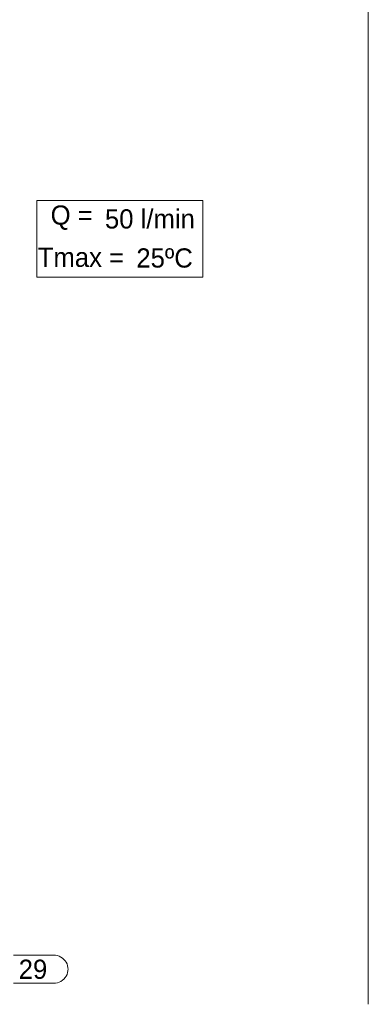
# Model space of a CAD drawing. Header units: millimetres. Extents: x 0 to 203, y 0 to 47.
# Tile 49 of 196: x 35.8 to 37.94, y 7.09 to 13.15. Entities that reach past the tile are written whole.
import ezdxf

# ---------------------------------------------------------------- set-up
doc = ezdxf.new("R2010")
doc.units = ezdxf.units.MM
doc.layers.add('PDF_Geomertry', color=7, linetype='Continuous')
doc.layers.add('PDF_Text', color=7, linetype='Continuous')
doc.styles.add('PDF Arial', font='txt')

msp = doc.modelspace()

# ---------------------------------------------------------------- linework, layer by layer
at = {"layer": 'PDF_Geomertry', "lineweight": 15}
for points in [[(37.9438, 7.0943), (37.9438, 21.9938), (23.339, 21.9938), (23.339, 24.4257)], [(35.7613, 7.3965), (36.0085, 7.3965), (36.0085, 7.3965), (36.0201, 7.3957), (36.0313, 7.3937), (36.0424, 7.3901), (36.0529, 7.3846), (36.0626, 7.3785), (36.071, 7.3707), (36.0785, 7.3624), (36.0849, 7.3526), (36.0904, 7.3424), (36.0938, 7.3312), (36.096, 7.3201), (36.0974, 7.3082), (36.0974, 7.3124), (36.096, 7.3007), (36.0938, 7.2896), (36.0904, 7.2785), (36.0849, 7.2679), (36.0785, 7.2582), (36.071, 7.2499), (36.0626, 7.2424), (36.0529, 7.2354), (36.0424, 7.2304), (36.0313, 7.2271), (36.0201, 7.2249), (36.0085, 7.2235), (35.7613, 7.2235)]]:
    msp.add_lwpolyline(points, dxfattribs=at)
msp.add_lwpolyline([(35.9043, 11.566), (36.9257, 11.566), (36.9257, 12.0374), (35.9043, 12.0374), (35.9043, 11.566)], close=True, dxfattribs=at)

# ---------------------------------------------------------------- texts
at = {"layer": 'PDF_Text', "char_height": 0.11811, "attachment_point": 7, "style": 'PDF Arial'}
for s, insert in [('Q =', (35.9896, 11.8554)), ('50 l/min', (36.3237, 11.8626)), ('Tmax =', (35.9104, 11.6265)), ('25ºC', (36.5168, 11.6223)), ('29', (35.7932, 7.2492))]:
    msp.add_mtext(s, dxfattribs=dict(at, insert=insert))

doc.saveas('drawing.dxf')
